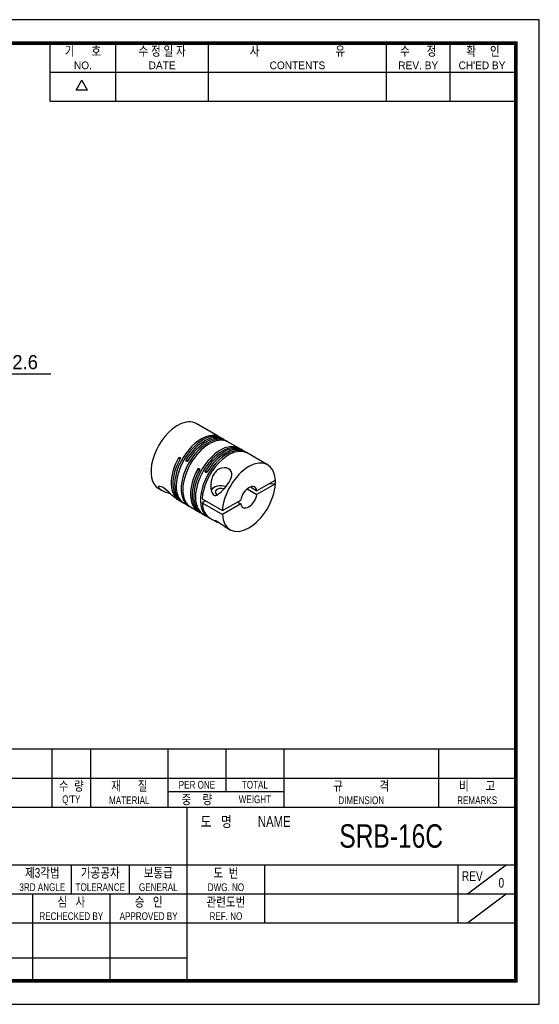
# Model space of a CAD drawing. Header units: millimetres. Extents: x 0 to 297, y 0 to 210.
# Tile 2 of 2: x 186 to 297, y 0 to 210. Entities that reach past the tile are written whole.
import ezdxf
from ezdxf.enums import TextEntityAlignment as Align

# ---------------------------------------------------------------- set-up
doc = ezdxf.new("R2010")
doc.units = ezdxf.units.MM
doc.header["$LTSCALE"] = 5
doc.layers.get('0').update_dxf_attribs({"linetype": 'CONTINUOUS'})
for name, color, linetype in [('BM', 2, 'CONTINUOUS'), ('D', 7, 'CONTINUOUS'), ('DIM', 7, 'CONTINUOUS')]:
    doc.layers.add(name, color=color, linetype=linetype)
doc.styles.get("Standard").update_dxf_attribs({"font": 'Gulim.ttf', "width": 0.8, "height": 3})
doc.dimstyles.new('LIM', dxfattribs={"dimtxt": 2, "dimasz": 2, "dimexe": 2, "dimexo": 1, "dimgap": 1, "dimtad": 1, "dimdec": 3, "dimzin": 9, "dimdsep": 46, "dimtxsty": 'Standard', "dimcen": 3, "dimclrd": 1, "dimclre": 1, "dimadec": 0, "dimazin": 0, "dimtfac": 1, "dimtdec": 3, "dimtmove": 0, "dimatfit": 3, "dimfxl": 0, "dimtolj": 1, "dimtzin": 0, "dimarcsym": 0})

msp = doc.modelspace()

# ---------------------------------------------------------------- linework, layer by layer
for p, q in [((192.7139, 192.6407), (192.7139, 205)), ((206.7211, 192.6407), (206.7211, 205)), ((226.4959, 192.6407), (226.4959, 205)), ((264.3976, 192.6407), (264.3976, 205)), ((277.9928, 192.6407), (277.9928, 205)), ((192.7139, 198.8204), (291.588, 198.8204)), ((198.2565, 194.9765), (199.4924, 197.1172)), ((200.7283, 194.9765), (199.4924, 197.1172)), ((200.7283, 194.9765), (198.2565, 194.9765)), ((192.7139, 192.6407), (291.588, 192.6407)), ((292, 54.437), (147.8086, 54.437)), ((193.1259, 54.437), (193.1259, 42.0778)), ((201.3654, 54.437), (201.3654, 42.0778)), ((217.8444, 54.437), (217.8444, 42.0778)), ((230.2037, 54.437), (230.2037, 45.3736)), ((242.563, 54.437), (242.563, 42.0778)), ((275.521, 54.437), (275.521, 42.0778)), ((147.8086, 48.2574), (292, 48.2574)), ((217.8444, 45.3736), (242.563, 45.3736)), ((147.8086, 42.0778), (292, 42.0778)), ((221.9642, 5), (221.9642, 42.0778)), ((147.8086, 29.7185), (292, 29.7185)), ((197.2457, 29.7185), (197.2457, 23.5389)), ((209.6049, 29.7185), (209.6049, 23.5389)), ((238.4432, 29.7185), (238.4432, 17.3593)), ((279.6407, 29.7185), (279.6407, 17.3593)), ((281.7006, 23.5389), (289.9401, 29.7185)), ((147.8086, 23.5389), (221.9642, 23.5389)), ((189.0061, 23.5389), (189.0061, 5)), ((205.4852, 23.5389), (205.4852, 5)), ((221.9642, 23.5389), (292, 23.5389)), ((281.7006, 17.3593), (289.9401, 23.5389)), ((147.8086, 17.3593), (292, 17.3593)), ((147.8086, 9.8798), (221.9642, 9.8798))]:
    msp.add_line(p, q)
msp.add_lwpolyline([(297, 210), (0, 210), (0, 0), (297, 0)], close=True)
msp.add_lwpolyline([(292, 205, 0.8, 0.8, 0), (5, 205, 0.8, 0.8, 0), (5, 5, 0.8, 0.8, 0), (292, 5, 0.8, 0.8, 0)], format="xyseb", close=True)
at = {"layer": 'BM', "linetype": 'Continuous'}
for p, q in [((219.5511, 123.225), (219.5369, 123.2332)), ((220.244, 123.6271), (220.244, 123.6415)), ((220.2582, 123.6332), (220.244, 123.6415)), ((228.3805, 121.254), (223.8904, 123.8463)), ((228.9109, 120.9478), (228.3805, 121.254)), ((229.618, 120.5395), (229.2644, 120.7436)), ((230.5019, 120.0292), (229.9715, 120.3354)), ((230.1713, 120.1537), (230.1981, 120.2001)), ((232.4818, 118.8861), (230.5019, 120.0292)), ((233.0121, 118.5799), (232.4818, 118.8861)), ((233.7192, 118.1717), (233.3656, 118.3758)), ((234.6031, 117.6614), (234.0727, 117.9676)), ((234.2726, 117.7858), (234.2993, 117.8322)), ((239.0932, 115.069), (234.6031, 117.6614)), ((220.4343, 116.3155), (220.0807, 116.5196)), ((221.7449, 116.1361), (222.0985, 115.932)), ((224.5355, 113.9476), (224.1819, 114.1517)), ((225.8461, 113.7683), (226.1997, 113.5641)), ((240.739, 111.8086), (236.8253, 109.549)), ((215.8904, 109.9899), (216.4862, 109.6459)), ((234.7396, 109.9367), (236.8253, 108.7325)), ((235.4468, 110.3449), (236.8253, 109.549)), ((240.739, 110.9921), (236.8253, 108.7325)), ((239.4952, 111.0905), (240.7247, 111.0004)), ((240.739, 110.9921), (240.7247, 111.0004)), ((219.6085, 107.8433), (220.2038, 107.4996)), ((220.5573, 107.2955), (221.0876, 106.9893)), ((220.7878, 107.1669), (220.8146, 107.2133)), ((225.1341, 107.7797), (229.4474, 105.2894)), ((225.8412, 107.3715), (225.1341, 106.9633)), ((229.4474, 105.2894), (233.3612, 107.549)), ((232.654, 107.1408), (233.3612, 106.7325)), ((221.0876, 106.9893), (221.7947, 106.581)), ((221.7947, 106.581), (222.3251, 106.2749)), ((222.6786, 106.0707), (224.305, 105.1318)), ((225.1341, 106.9633), (229.4474, 104.4729)), ((233.3612, 106.7325), (229.4474, 104.4729)), ((224.6585, 104.9276), (225.1889, 104.6215)), ((224.889, 104.7991), (224.9158, 104.8454)), ((225.1889, 104.6215), (225.896, 104.2132)), ((225.896, 104.2132), (226.4263, 103.907)), ((226.7798, 103.7029), (228.0682, 102.9591)), ((229.8064, 101.9555), (231.0932, 101.2126))]:
    msp.add_line(p, q, dxfattribs=at)
for centre, radius, start, end in [((229.159, 117.9109), 2.5139, 55.22168, 65.585942), ((233.2603, 115.5431), 2.5139, 55.22168, 65.585942), ((222.0759, 108.9133), 2.17, 233.589276, 245.601885), ((226.1771, 106.5454), 2.17, 233.589276, 245.601885)]:
    msp.add_arc(centre, radius, start, end, dxfattribs=at)
for centre, major_axis, ratio, start_param, end_param in [((219.8904, 116.9181), (-4, -6.9282), 0.57735027, 3.14159265, 3.86445006), ((219.8904, 116.9181), (4, 6.9282), 0.57735027, 0.84793893, 3.14159265), ((225.2644, 113.8154), (-4, -6.9282), 0.57735027, 3.14159265, 6.25193022), ((227.1929, 112.702), (7.5709, -10.5751), 0.50043874, 3.03002562, 3.15510715), ((224.9109, 114.0196), (-4, -6.9282), 0.57735027, 3.09738408, 6.25193022), ((226.3251, 113.2031), (4, 6.9282), 0.57735027, 0.03125509, 3.18580123), ((226.6786, 112.9989), (4, 6.9282), 0.57735027, 0.03125509, 3.14159265), ((225.618, 113.6113), (-4, -6.9282), 0.57735027, 3.09738408, 4.68113389), ((225.9715, 113.4072), (-4, -6.9282), 0.57735027, 3.14159265, 4.68113389), ((229.0121, 111.6517), (-4, -6.9282), 0.57735027, 3.09738408, 6.25193022), ((229.3656, 111.4476), (-4, -6.9282), 0.57735027, 3.14159265, 6.25193022), ((230.4263, 110.8352), (4, 6.9282), 0.57735027, 0.03125509, 3.18580123), ((230.7798, 110.6311), (4, 6.9282), 0.57735027, 0.03125509, 2.29365373), ((229.7192, 111.2435), (-4, -6.9282), 0.57735027, 3.09738408, 4.68113389), ((230.0727, 111.0393), (-4, -6.9282), 0.57735027, 3.14159265, 4.68113389), ((224.5573, 114.2237), (4, 6.9282), 0.57735027, 1.60205142, 3.14159265), ((224.2038, 114.4278), (4, 6.9282), 0.57735027, 1.60205142, 3.18580123), ((235.0932, 108.1408), (-4, -6.9282), 0.57735027, 2.41873525, 5.43524638), ((228.6585, 111.8558), (4, 6.9282), 0.57735027, 1.60205142, 3.14159265), ((228.305, 112.06), (4, 6.9282), 0.57735027, 1.60205142, 3.18580123), ((227.7907, 112.3569), (-12.9438, 1.2691), 0.50043874, 3.12807816, 3.25081698), ((229.2242, 109.2839), (2.25, 0), 0.57735027, 1.10439829, 2.85447783), ((229.2242, 109.2839), (1.3, 0), 0.57735027, 1.09503153, 4.04075526), ((235.0932, 108.1408), (4, 6.9282), 0.57735027, 2.41873525, 5.43524638), ((235.0932, 108.1408), (-1.25, -2.1651), 0.57735027, 2.55755241, 5.29642922), ((235.0932, 108.1408), (1.25, 2.1651), 0.57735027, 2.55755241, 5.29642922), ((230.7798, 110.6311), (4, 6.9282), 0.57735027, 2.41873525, 3.14159265)]:
    msp.add_ellipse(centre, major_axis=major_axis, ratio=ratio, start_param=start_param, end_param=end_param, dxfattribs=at)
for points, knots in [([(220.0807, 116.5196), (220.0943, 116.544), (220.1115, 116.5668), (220.1309, 116.5861), (220.1504, 116.6053), (220.1727, 116.6215), (220.1958, 116.6334), (220.219, 116.6453), (220.2437, 116.6531), (220.2678, 116.6563), (220.292, 116.6595), (220.3162, 116.6581), (220.3386, 116.6523), (220.3534, 116.6485), (220.3675, 116.6427), (220.3805, 116.6351), (220.4003, 116.6237), (220.418, 116.608), (220.432, 116.5892), (220.4461, 116.5704), (220.4569, 116.548), (220.4637, 116.5239), (220.4704, 116.4998), (220.4733, 116.4733), (220.4721, 116.4466), (220.4709, 116.4199), (220.4656, 116.3923), (220.4566, 116.3659), (220.4507, 116.3486), (220.4432, 116.3316), (220.4343, 116.3155)], [0, 0, 0, 0, 0.10745529, 0.10745529, 0.10745529, 0.21491287, 0.21491287, 0.21491287, 0.322342, 0.322342, 0.322342, 0.42978342, 0.42978342, 0.42978342, 0.49999978, 0.49999978, 0.49999978, 0.60745858, 0.60745858, 0.60745858, 0.7149176, 0.7149176, 0.7149176, 0.82237215, 0.82237215, 0.82237215, 0.92980791, 0.92980791, 0.92980791, 1, 1, 1, 1]), ([(222.0985, 115.932), (222.0841, 115.908), (222.0661, 115.8856), (222.0461, 115.8667), (222.0261, 115.8478), (222.0034, 115.8318), (221.98, 115.8201), (221.9566, 115.8084), (221.9318, 115.8006), (221.9076, 115.7975), (221.8833, 115.7943), (221.859, 115.7957), (221.8367, 115.8015), (221.8219, 115.8053), (221.8078, 115.8111), (221.7947, 115.8187), (221.775, 115.8301), (221.7573, 115.8458), (221.7433, 115.8646), (221.7293, 115.8834), (221.7185, 115.9058), (221.7118, 115.9298), (221.7052, 115.9538), (221.7025, 115.9802), (221.704, 116.0067), (221.7056, 116.0332), (221.7114, 116.0605), (221.721, 116.0865), (221.7274, 116.1036), (221.7354, 116.1203), (221.7449, 116.1361)], [0, 0, 0, 0, 0.10745529, 0.10745529, 0.10745529, 0.21491287, 0.21491287, 0.21491287, 0.322342, 0.322342, 0.322342, 0.42978342, 0.42978342, 0.42978342, 0.49999978, 0.49999978, 0.49999978, 0.60745858, 0.60745858, 0.60745858, 0.7149176, 0.7149176, 0.7149176, 0.82237215, 0.82237215, 0.82237215, 0.92980791, 0.92980791, 0.92980791, 1, 1, 1, 1]), ([(224.1819, 114.1517), (224.1955, 114.1762), (224.2127, 114.199), (224.2322, 114.2182), (224.2516, 114.2375), (224.2739, 114.2537), (224.297, 114.2656), (224.3202, 114.2774), (224.3449, 114.2853), (224.369, 114.2885), (224.3932, 114.2916), (224.4175, 114.2903), (224.4398, 114.2844), (224.4546, 114.2806), (224.4687, 114.2748), (224.4818, 114.2673), (224.5015, 114.2559), (224.5192, 114.2401), (224.5332, 114.2213), (224.5473, 114.2025), (224.5581, 114.1801), (224.5649, 114.1561), (224.5717, 114.132), (224.5745, 114.1055), (224.5733, 114.0788), (224.5721, 114.0521), (224.5668, 114.0244), (224.5579, 113.9981), (224.552, 113.9808), (224.5444, 113.9637), (224.5355, 113.9476)], [0, 0, 0, 0, 0.10745529, 0.10745529, 0.10745529, 0.21491287, 0.21491287, 0.21491287, 0.322342, 0.322342, 0.322342, 0.42978342, 0.42978342, 0.42978342, 0.49999978, 0.49999978, 0.49999978, 0.60745858, 0.60745858, 0.60745858, 0.7149176, 0.7149176, 0.7149176, 0.82237215, 0.82237215, 0.82237215, 0.92980791, 0.92980791, 0.92980791, 1, 1, 1, 1]), ([(226.1997, 113.5641), (226.1853, 113.5402), (226.1673, 113.5178), (226.1473, 113.4989), (226.1273, 113.4799), (226.1046, 113.4639), (226.0812, 113.4522), (226.0578, 113.4405), (226.033, 113.4328), (226.0088, 113.4296), (225.9846, 113.4265), (225.9603, 113.4279), (225.9379, 113.4337), (225.9231, 113.4375), (225.909, 113.4433), (225.896, 113.4508), (225.8762, 113.4622), (225.8585, 113.478), (225.8445, 113.4968), (225.8305, 113.5156), (225.8197, 113.5379), (225.813, 113.562), (225.8064, 113.586), (225.8037, 113.6123), (225.8052, 113.6388), (225.8068, 113.6653), (225.8126, 113.6927), (225.8222, 113.7186), (225.8286, 113.7357), (225.8366, 113.7525), (225.8461, 113.7683)], [0, 0, 0, 0, 0.10745529, 0.10745529, 0.10745529, 0.21491287, 0.21491287, 0.21491287, 0.322342, 0.322342, 0.322342, 0.42978342, 0.42978342, 0.42978342, 0.49999978, 0.49999978, 0.49999978, 0.60745858, 0.60745858, 0.60745858, 0.7149176, 0.7149176, 0.7149176, 0.82237215, 0.82237215, 0.82237215, 0.92980791, 0.92980791, 0.92980791, 1, 1, 1, 1]), ([(227.6332, 113.0899), (227.8293, 113.4), (228.0666, 113.6727), (228.6455, 114.1242), (228.98, 114.2913), (230.0141, 114.551), (230.7362, 114.3837), (231.5156, 113.5641), (231.5527, 112.9266), (231.1085, 111.641), (230.6789, 111.0006), (229.7881, 109.8803), (229.3147, 109.374), (228.5935, 108.7897), (228.3469, 108.6136), (227.9425, 108.5136), (227.7992, 108.5146), (227.536, 108.6431), (227.419, 108.7731), (227.1575, 109.2216), (227.0704, 109.5852), (226.9701, 110.3065), (226.9621, 110.6702), (227.0441, 111.7501), (227.2411, 112.4696), (227.6332, 113.0899)], [0, 0, 0, 0, 0.0625, 0.0625, 0.125, 0.125, 0.25, 0.25, 0.375, 0.375, 0.5, 0.5, 0.625, 0.625, 0.6875, 0.6875, 0.71875, 0.71875, 0.75, 0.75, 0.8125, 0.8125, 0.875, 0.875, 1, 1, 1, 1]), ([(219.6121, 107.8412), (219.6052, 107.8452), (219.5983, 107.8492), (219.293, 108.0308), (218.9111, 108.3886), (217.9227, 109.3458), (217.3271, 109.892), (216.2903, 110.4931), (215.8919, 110.5203), (215.7705, 110.2051), (216.0293, 109.9159), (216.8683, 109.4196), (217.438, 109.202), (218.156, 108.9955), (218.2422, 108.9717), (218.3297, 108.9482)], [0.247074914, 0.247074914, 0.247074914, 0.247074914, 0.25, 0.25, 0.375, 0.375, 0.5, 0.5, 0.625, 0.625, 0.75, 0.75, 0.875, 0.875, 0.891715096, 0.891715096, 0.891715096, 0.891715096]), ([(229.8098, 101.954), (229.6703, 102.0345), (229.5193, 102.1311), (229.0653, 102.4406), (228.7114, 102.7109), (228.2466, 102.9999), (228.1202, 103.0614), (227.9671, 103.111), (227.9327, 103.1064), (227.9113, 103.0593), (228.0022, 102.9865), (228.3115, 102.8378), (228.5022, 102.7643), (228.7375, 102.6782)], [0.058054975, 0.058054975, 0.058054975, 0.058054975, 0.125, 0.125, 0.25, 0.25, 0.3125, 0.3125, 0.375, 0.375, 0.5, 0.5, 0.595582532, 0.595582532, 0.595582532, 0.595582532])]:
    msp.add_open_spline(points, degree=3, knots=knots, dxfattribs=at)

# ---------------------------------------------------------------- texts
at = {"layer": 'D', "width": 0.8}
for s, height, p in [('기      호', 2.05988, (199.7175, 203.3521)), ('수 정 일 자', 2.05988, (216.6085, 203.3521)), ('사                           유', 2.059877, (245.4468, 203.3521)), ('수      정', 2.05988, (271.1952, 203.3521)), ('확     인', 2.05988, (284.9964, 203.3521)), ('수  량', 2.05988, (197.2457, 46.6095)), ('재      질', 2.05988, (209.6049, 46.6095)), ('PER ONE', 1.6479, (224.0241, 46.8155)), ('TOTAL', 1.6479, (236.3833, 46.8155)), ('규             격', 2.059877, (259.042, 46.6095)), ('비      고', 2.05988, (283.7605, 46.6095)), ("Q'TY", 1.6479, (197.2457, 43.5197)), ('MATERIAL', 1.6479, (209.6049, 43.5197)), ('중    량', 2.05988, (224.0241, 43.7257)), ('WEIGHT', 1.6479, (236.3833, 43.7257)), ('DIMENSION', 1.6479, (259.042, 43.5197)), ('REMARKS', 1.6479, (283.7605, 43.5197)), ('도   명', 2.30706, (228.1438, 38.988)), ('NAME', 2.30706, (240.5031, 38.988)), ('SRB-16C', 5, (265.4275, 35.8982)), ('제3각법', 2.05988, (191.066, 28.0706)), ('가공공차', 2.05988, (203.4253, 28.0706)), ('보통급', 2.05988, (215.7845, 28.0706)), ('도  번', 2.05988, (230.2037, 28.0706)), ('REV', 2.05988, (282.7306, 27.3497)), ('3RD ANGLE', 1.6479, (191.066, 24.9808)), ('TOLERANCE', 1.6479, (203.4253, 24.9808)), ('GENERAL', 1.6479, (215.7845, 24.9808)), ('DWG. NO', 1.6479, (230.2037, 24.9808)), ('0', 2.0599, (288.9102, 25.9078)), ('심   사', 2.05988, (197.2457, 21.891)), ('승   인', 2.05988, (213.7247, 21.891)), ('관련도번', 2.05988, (230.2037, 21.891)), ('REF. NO', 1.6479, (230.2037, 18.8012))]:
    msp.add_text(s, height=height, dxfattribs=at).set_placement(p, align=Align.MIDDLE)
at = {"layer": 'D'}
for s, p in [('NO.', (199.7175, 200.2623)), ('DATE', (216.6085, 200.2623)), ('CONTENTS', (245.4468, 200.2623)), ('REV. BY', (271.1952, 200.2623)), ("CH'ED BY", (284.7904, 200.2623))]:
    msp.add_text(s, height=1.6479, dxfattribs=at).set_placement(p, align=Align.MIDDLE)
at = {"layer": 'D', "width": 0.8}
for s, p in [('RECHECKED BY', (197.2457, 17.9772)), ('APPROVED BY', (213.7247, 17.9772))]:
    msp.add_text(s, height=1.647902, dxfattribs=at).set_placement(p, align=Align.CENTER)
at = {"layer": 'DIM'}
msp.add_text('2-M2.6', height=3, dxfattribs=at).set_placement((177.9228, 135.4635))

# ---------------------------------------------------------------- leaders
msp.add_leader([(170.1923, 119.0091), (176.7973, 134.4557), (192.8559, 134.4557)], dimstyle='LIM', override={"dimgap": 1, "dimtad": 0}, dxfattribs=at)

doc.saveas('drawing.dxf')
